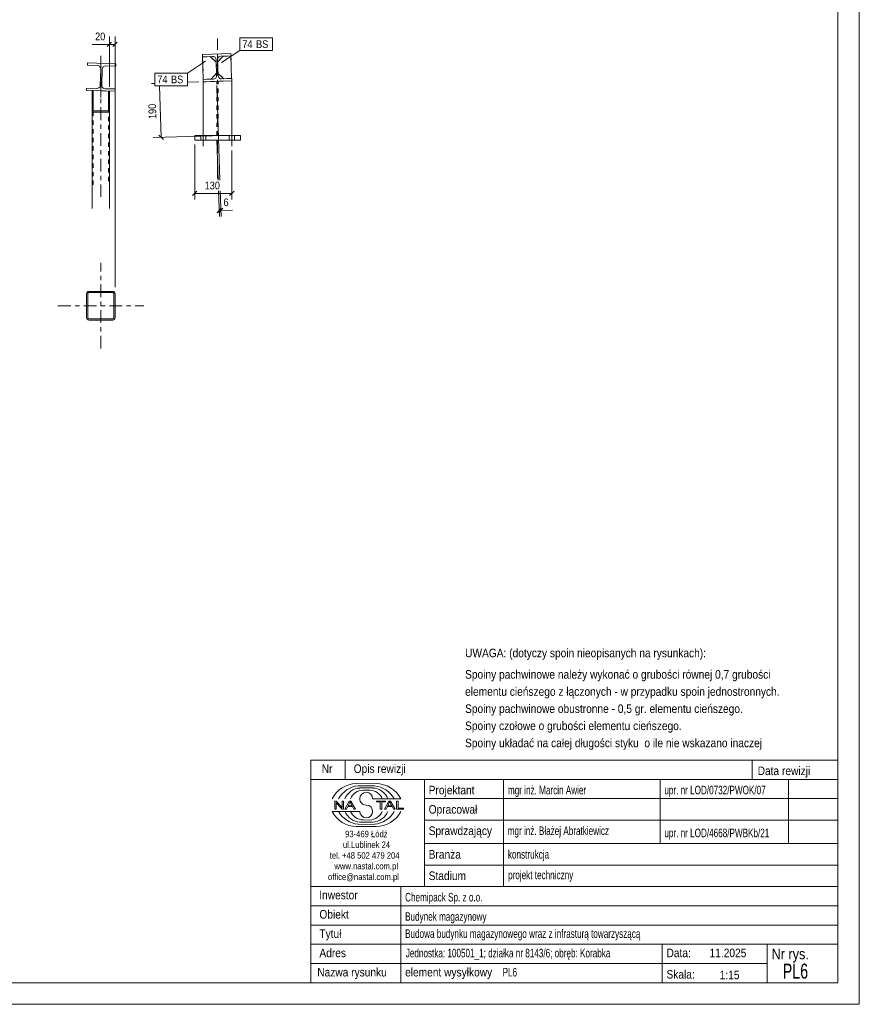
# Model space of a CAD drawing. Header units: millimetres. Extents: x 0 to 914, y 0 to 420.
# Tile 10 of 11: x 718 to 914, y 0 to 230. Entities that reach past the tile are written whole.
import ezdxf

# ---------------------------------------------------------------- set-up
doc = ezdxf.new("R2010")
doc.units = ezdxf.units.MM
for name, pattern in [('XKITLINE00', [0]), ('XKITLINE01', [4, 1, -1, 1, -1]), ('XKITLINE03', [6, 3, -1, 1, -1])]:
    doc.linetypes.add(name, pattern=pattern)
for name, color, linetype, lineweight in [('Arkusz rysunku', 3, 'Continuous', 0), ('Element', 2, 'Continuous', 0), ('Inny typ obiektu', 7, 'Continuous', 0), ('Wymiar', 4, 'Continuous', 0), ('Znak elementu', 2, 'Continuous', 0), ('Śruba', 3, 'Continuous', 0)]:
    doc.layers.add(name, color=color, linetype=linetype, lineweight=lineweight)
doc.styles.add('ARIAL', font='ARIAL.TTF')

msp = doc.modelspace()

# ---------------------------------------------------------------- linework, layer by layer
at = {"layer": 'Arkusz rysunku', "linetype": 'XKITLINE00', "lineweight": 0}
for p, q in [((914, 0), (914, 420)), ((909, 5), (909, 415)), ((5, 5), (909, 5)), ((0, 0), (914, 0))]:
    msp.add_line(p, q, dxfattribs=at)
at = {"layer": 'Element', "linetype": 'XKITLINE03', "lineweight": 0}
for p, q in [((764.22, 192.76), (764.22, 225.41)), ((736.99, 211.64), (736.99, 221.35)), ((736.99, 221.35), (736.99, 188.49)), ((764.12, 218.61), (764.12, 218.61)), ((737.09, 216.4), (737.09, 216.4)), ((736.99, 153.04), (736.99, 173.04)), ((726.99, 163.04), (746.99, 163.04))]:
    msp.add_line(p, q, dxfattribs=at)
at = {"layer": 'Element', "linetype": 'XKITLINE00', "lineweight": 0}
for p, q in [((760.69, 221.71), (767.36, 221.92)), ((760.69, 221.71), (767.36, 221.92)), ((760.71, 221.17), (760.69, 221.71)), ((760.71, 221.17), (760.69, 221.71)), ((763.07, 221.25), (760.71, 221.17)), ((763.07, 221.25), (760.71, 221.17)), ((760.74, 221.14), (762.54, 221.2)), ((760.74, 221.14), (760.91, 215.88)), ((762.54, 221.2), (763.92, 219.91)), ((763.07, 221.25), (763.38, 221.2)), ((763.07, 221.25), (763.38, 221.2)), ((763.83, 220.78), (763.9, 220.47)), ((763.83, 220.78), (763.9, 220.47)), ((764.23, 220.48), (764.28, 220.79)), ((764.23, 220.48), (764.28, 220.79)), ((764.25, 219.92), (765.54, 221.29)), ((764.7, 221.24), (765.01, 221.31)), ((764.7, 221.24), (765.01, 221.31)), ((767.37, 221.38), (765.01, 221.31)), ((767.37, 221.38), (765.01, 221.31)), ((765.54, 221.29), (767.34, 221.35)), ((767.34, 221.35), (767.5, 216.08)), ((767.36, 221.92), (767.37, 221.38)), ((767.36, 221.92), (767.37, 221.38)), ((733.84, 219.17), (733.86, 219.7)), ((733.84, 219.17), (733.86, 219.7)), ((736.21, 219.09), (733.84, 219.17)), ((736.21, 219.09), (733.84, 219.17)), ((733.86, 219.7), (740.52, 219.49)), ((733.86, 219.7), (740.52, 219.49)), ((736.21, 219.09), (736.51, 219.02)), ((736.21, 219.09), (736.51, 219.02)), ((736.93, 218.58), (736.98, 218.27)), ((736.93, 218.58), (736.98, 218.27)), ((737.32, 218.26), (737.39, 218.56)), ((737.32, 218.26), (737.39, 218.56)), ((737.83, 218.98), (738.14, 219.03)), ((737.83, 218.98), (738.14, 219.03)), ((740.51, 218.96), (738.14, 219.03)), ((740.51, 218.96), (738.14, 219.03)), ((740.52, 219.49), (740.51, 218.96)), ((740.52, 219.49), (740.51, 218.96)), ((764.02, 216.74), (763.9, 220.47)), ((764.02, 216.74), (763.9, 220.47)), ((764.35, 216.75), (764.23, 220.48)), ((764.35, 216.75), (764.23, 220.48)), ((736.87, 214.54), (736.98, 218.27)), ((736.87, 214.54), (736.98, 218.27)), ((737.2, 214.53), (737.32, 218.26)), ((737.2, 214.53), (737.32, 218.26)), ((762.71, 215.93), (764, 217.31)), ((764.02, 216.74), (763.96, 216.43)), ((764.02, 216.74), (763.96, 216.43)), ((765.71, 216.03), (764.33, 217.32)), ((764.42, 216.45), (764.35, 216.75)), ((764.42, 216.45), (764.35, 216.75)), ((765.17, 215.98), (764.87, 216.03)), ((765.17, 215.98), (764.87, 216.03)), ((765.17, 215.98), (767.54, 216.05)), ((765.17, 215.98), (767.54, 216.05)), ((767.5, 216.08), (765.71, 216.03)), ((767.54, 216.05), (767.56, 215.52)), ((767.54, 216.05), (767.56, 215.52)), ((733.66, 213.3), (733.68, 213.84)), ((733.66, 213.3), (733.68, 213.84)), ((733.68, 213.84), (736.04, 213.76)), ((733.68, 213.84), (736.04, 213.76)), ((736.35, 213.81), (736.04, 213.76)), ((736.35, 213.81), (736.04, 213.76)), ((736.87, 214.54), (736.8, 214.23)), ((736.87, 214.54), (736.8, 214.23)), ((737.25, 214.22), (737.2, 214.53)), ((737.25, 214.22), (737.2, 214.53)), ((737.97, 213.7), (737.67, 213.77)), ((737.97, 213.7), (737.67, 213.77)), ((760.88, 215.84), (763.24, 215.92)), ((760.88, 215.84), (763.24, 215.92)), ((760.89, 215.31), (760.88, 215.84)), ((760.89, 215.31), (760.88, 215.84)), ((767.56, 215.52), (760.89, 215.31)), ((767.56, 215.52), (760.89, 215.31)), ((760.89, 215.31), (760.89, 215.31)), ((760.89, 215.31), (760.89, 202.76)), ((760.91, 215.88), (762.71, 215.93)), ((763.55, 215.99), (763.24, 215.92)), ((763.55, 215.99), (763.24, 215.92)), ((767.56, 215.52), (767.56, 215.52)), ((767.56, 202.76), (767.56, 215.52)), ((740.32, 213.09), (733.66, 213.3)), ((740.32, 213.09), (733.66, 213.3)), ((734.99, 208.88), (734.99, 213.26)), ((734.99, 213.26), (735.19, 213.26)), ((734.99, 208.88), (734.99, 213.26)), ((734.99, 213.26), (735.19, 213.26)), ((735.19, 213.26), (735.19, 208.88)), ((735.19, 208.88), (735.19, 213.26)), ((737.97, 213.7), (740.34, 213.63)), ((737.97, 213.7), (740.34, 213.63)), ((738.79, 213.14), (738.79, 208.88)), ((738.79, 213.14), (738.99, 213.14)), ((738.99, 213.14), (738.79, 213.14)), ((738.79, 208.88), (738.79, 213.14)), ((738.99, 208.88), (738.99, 213.14)), ((738.99, 208.88), (738.99, 213.14)), ((740.34, 213.63), (740.32, 213.09)), ((740.34, 213.63), (740.32, 213.09)), ((734.99, 208.88), (735.02, 208.61)), ((734.99, 208.88), (735.02, 208.61)), ((734.99, 208.88), (734.99, 185.72)), ((735.21, 208.75), (735.19, 208.88)), ((735.21, 208.75), (735.19, 208.88)), ((735.25, 208.63), (735.21, 208.75)), ((735.25, 208.63), (735.21, 208.75)), ((735.24, 208.24), (735.39, 208.19)), ((735.24, 208.24), (735.39, 208.19)), ((735.31, 208.56), (735.25, 208.63)), ((735.31, 208.56), (735.25, 208.63)), ((735.39, 208.53), (735.31, 208.56)), ((735.39, 208.53), (735.31, 208.56)), ((735.39, 208.53), (738.59, 208.53)), ((735.39, 208.53), (738.59, 208.53)), ((735.39, 208.19), (738.59, 208.19)), ((735.39, 208.19), (738.59, 208.19)), ((738.67, 208.56), (738.59, 208.53)), ((738.67, 208.56), (738.59, 208.53)), ((738.59, 208.19), (738.74, 208.24)), ((738.59, 208.19), (738.74, 208.24)), ((738.73, 208.63), (738.67, 208.56)), ((738.73, 208.63), (738.67, 208.56)), ((738.78, 208.75), (738.73, 208.63)), ((738.78, 208.75), (738.73, 208.63)), ((738.79, 208.88), (738.78, 208.75)), ((738.79, 208.88), (738.78, 208.75)), ((738.96, 208.61), (738.99, 208.88)), ((738.96, 208.61), (738.99, 208.88)), ((738.99, 208.88), (738.99, 185.72)), ((769.56, 202.76), (758.89, 202.76)), ((758.89, 202.76), (758.89, 201.7)), ((769.56, 201.7), (769.56, 202.76)), ((758.89, 201.7), (769.56, 201.7)), ((733.7, 166.04), (733.66, 165.84)), ((733.7, 166.04), (733.66, 165.84)), ((733.66, 160.24), (733.66, 165.84)), ((733.66, 160.24), (733.66, 165.84)), ((733.93, 165.84), (733.95, 165.94)), ((733.93, 165.84), (733.95, 165.94)), ((733.93, 160.24), (733.93, 165.84)), ((733.93, 160.24), (733.93, 165.84)), ((733.95, 165.94), (734.01, 166.03)), ((733.95, 165.94), (734.01, 166.03)), ((734.19, 166.37), (733.99, 166.33)), ((734.19, 166.37), (733.99, 166.33)), ((734.01, 166.03), (734.09, 166.08)), ((734.01, 166.03), (734.09, 166.08)), ((734.09, 166.08), (734.19, 166.1)), ((734.09, 166.08), (734.19, 166.1)), ((734.19, 166.37), (739.79, 166.37)), ((734.19, 166.37), (739.79, 166.37)), ((734.19, 166.1), (739.79, 166.1)), ((734.19, 166.1), (739.79, 166.1)), ((740, 166.33), (739.79, 166.37)), ((740, 166.33), (739.79, 166.37)), ((739.79, 166.1), (739.9, 166.08)), ((739.79, 166.1), (739.9, 166.08)), ((739.9, 166.08), (739.98, 166.03)), ((739.9, 166.08), (739.98, 166.03)), ((739.98, 166.03), (740.04, 165.94)), ((739.98, 166.03), (740.04, 165.94)), ((740.04, 165.94), (740.06, 165.84)), ((740.04, 165.94), (740.06, 165.84)), ((740.06, 160.24), (740.06, 165.84)), ((740.06, 160.24), (740.06, 165.84)), ((740.33, 165.84), (740.29, 166.04)), ((740.33, 165.84), (740.29, 166.04)), ((740.33, 160.24), (740.33, 165.84)), ((740.33, 160.24), (740.33, 165.84)), ((733.66, 160.24), (733.7, 160.03)), ((733.66, 160.24), (733.7, 160.03)), ((733.95, 160.13), (733.93, 160.24)), ((733.95, 160.13), (733.93, 160.24)), ((734.01, 160.05), (733.95, 160.13)), ((734.01, 160.05), (733.95, 160.13)), ((733.99, 159.74), (734.19, 159.7)), ((733.99, 159.74), (734.19, 159.7)), ((734.09, 159.99), (734.01, 160.05)), ((734.09, 159.99), (734.01, 160.05)), ((734.19, 159.97), (734.09, 159.99)), ((734.19, 159.97), (734.09, 159.99)), ((734.19, 159.97), (739.79, 159.97)), ((734.19, 159.97), (739.79, 159.97)), ((734.19, 159.7), (739.79, 159.7)), ((734.19, 159.7), (739.79, 159.7)), ((739.9, 159.99), (739.79, 159.97)), ((739.9, 159.99), (739.79, 159.97)), ((739.79, 159.7), (740, 159.74)), ((739.79, 159.7), (740, 159.74)), ((739.98, 160.05), (739.9, 159.99)), ((739.98, 160.05), (739.9, 159.99)), ((740.04, 160.13), (739.98, 160.05)), ((740.04, 160.13), (739.98, 160.05)), ((740.06, 160.24), (740.04, 160.13)), ((740.06, 160.24), (740.04, 160.13)), ((740.29, 160.03), (740.33, 160.24)), ((740.29, 160.03), (740.33, 160.24))]:
    msp.add_line(p, q, dxfattribs=at)
at = {"layer": 'Element', "linetype": 'XKITLINE01', "lineweight": 0}
for p, q in [((760.74, 221.14), (762.54, 221.2)), ((760.91, 215.88), (760.74, 221.14)), ((762.54, 221.2), (763.92, 219.91)), ((764.25, 219.92), (765.54, 221.29)), ((765.54, 221.29), (767.34, 221.35)), ((767.34, 221.35), (767.5, 216.08)), ((763.92, 219.91), (764, 217.31)), ((763.92, 219.91), (764, 217.31)), ((764.33, 217.32), (764.25, 219.92)), ((764.33, 217.32), (764.25, 219.92)), ((764, 217.31), (762.71, 215.93)), ((765.71, 216.03), (764.33, 217.32)), ((767.5, 216.08), (765.71, 216.03)), ((767.56, 215.52), (760.89, 215.31)), ((762.71, 215.93), (760.91, 215.88)), ((764.06, 202.76), (764.06, 215.41)), ((764.39, 202.76), (764.39, 215.42)), ((734.99, 213.26), (738.99, 213.14)), ((734.99, 213.26), (734.99, 208.88)), ((735.19, 213.26), (738.79, 213.14)), ((735.19, 191.25), (735.19, 213.26)), ((738.79, 213.14), (738.79, 191.25)), ((738.99, 213.14), (738.99, 208.88)), ((767.56, 202.76), (760.89, 202.76))]:
    msp.add_line(p, q, dxfattribs=at)
at = {"layer": 'Element', "linetype": 'XKITLINE00', "lineweight": 0}
for centre, radius, start, end in [((763.1, 220.45), 0.8, 24.2982, 69.2982), ((763.1, 220.45), 0.8, 24.2982, 69.2982), ((765.03, 220.51), 0.8, 114.2982, 159.2982), ((765.03, 220.51), 0.8, 114.2982, 159.2982), ((736.18, 218.29), 0.8, 20.7018, 65.7018), ((736.18, 218.29), 0.8, 20.7018, 65.7018), ((738.12, 218.23), 0.8, 110.7018, 155.7018), ((738.12, 218.23), 0.8, 110.7018, 155.7018), ((763.22, 216.72), 0.8, 294.2982, 339.2982), ((763.22, 216.72), 0.8, 294.2982, 339.2982), ((765.15, 216.78), 0.8, 204.2982, 249.2982), ((765.15, 216.78), 0.8, 204.2982, 249.2982), ((736.07, 214.56), 0.8, 290.7018, 335.7018), ((736.07, 214.56), 0.8, 290.7018, 335.7018), ((738, 214.5), 0.8, 200.7018, 245.7018), ((738, 214.5), 0.8, 200.7018, 245.7018), ((735.65, 208.73), 0.639, 190.3091, 229.8271), ((735.65, 208.73), 0.639, 190.3091, 229.8271), ((738.33, 208.73), 0.639, 310.1722, 349.6901), ((738.33, 208.73), 0.639, 310.1722, 349.6901), ((734.19, 165.84), 0.533, 112.5, 157.5), ((734.19, 165.84), 0.533, 112.5, 157.5), ((739.79, 165.84), 0.533, 22.5, 67.5), ((739.79, 165.84), 0.533, 22.5, 67.5), ((734.19, 160.24), 0.533, 202.5, 247.5), ((734.19, 160.24), 0.533, 202.5, 247.5), ((739.79, 160.24), 0.533, 292.5, 337.5), ((739.79, 160.24), 0.533, 292.5, 337.5)]:
    msp.add_arc(centre, radius, start, end, dxfattribs=at)
at = {"layer": 'Inny typ obiektu', "linetype": 'XKITLINE00', "lineweight": 0}
for p, q in [((786, 57), (786, 52.5)), ((786, 57), (909, 57)), ((794, 57), (794, 52.5)), ((889, 57), (889, 52.5)), ((909, 57), (909, 52.5)), ((909, 52.5), (786, 52.5)), ((786, 5), (786, 52.5)), ((786, 52.5), (909, 52.5)), ((796.62, 51.49), (801.23, 51.5)), ((797.07, 50.99), (800.86, 51)), ((812.5, 52.5), (812.5, 27.5)), ((831, 27.5), (831, 52.5)), ((867.5, 52.5), (867.5, 37.5)), ((897.5, 52.5), (897.5, 37.5)), ((909, 52.5), (909, 5)), ((797.46, 50.49), (800.45, 50.49)), ((798.2, 49.98), (799.73, 49.99)), ((791.93, 47.44), (791.57, 47.44)), ((791.57, 47.44), (791.57, 45.56)), ((791.9, 47.04), (793.29, 45.56)), ((791.9, 45.56), (791.9, 47.04)), ((793.31, 45.96), (791.93, 47.44)), ((793.65, 47.44), (793.31, 47.44)), ((793.31, 47.44), (793.31, 45.96)), ((793.65, 45.56), (793.65, 47.44)), ((794.96, 47.44), (793.94, 45.56)), ((794.31, 45.56), (794.61, 46.13)), ((794.61, 46.13), (795.71, 46.13)), ((794.71, 46.33), (795.14, 47.24)), ((795.6, 46.33), (794.71, 46.33)), ((795.33, 47.44), (794.96, 47.44)), ((795.14, 47.24), (795.6, 46.33)), ((796.41, 45.56), (795.33, 47.44)), ((795.71, 46.13), (796.02, 45.56)), ((800.42, 47.99), (806.98, 47.99)), ((803.43, 47.44), (801.34, 47.44)), ((801.34, 47.44), (801.34, 47.22)), ((801.34, 47.22), (802.21, 47.22)), ((802.21, 47.22), (802.21, 45.56)), ((802.56, 45.56), (802.56, 47.22)), ((802.56, 47.22), (803.43, 47.22)), ((804.21, 47.44), (803.2, 45.56)), ((803.43, 47.22), (803.43, 47.44)), ((803.57, 45.56), (803.86, 46.13)), ((803.86, 46.13), (804.96, 46.13)), ((803.96, 46.33), (804.39, 47.24)), ((804.86, 46.33), (803.96, 46.33)), ((804.59, 47.44), (804.21, 47.44)), ((804.4, 47.24), (804.39, 47.24)), ((804.4, 47.24), (804.86, 46.33)), ((805.67, 45.56), (804.59, 47.44)), ((804.96, 46.13), (805.27, 45.56)), ((806.36, 47.44), (806.01, 47.44)), ((806.01, 47.44), (806.01, 45.56)), ((806.36, 45.78), (806.36, 47.44)), ((812.5, 48), (909, 48)), ((797.43, 45.01), (791, 45.01)), ((791.57, 45.56), (791.9, 45.56)), ((793.29, 45.56), (793.65, 45.56)), ((793.94, 45.56), (794.31, 45.56)), ((796.02, 45.56), (796.41, 45.56)), ((802.21, 45.56), (802.56, 45.56)), ((803.2, 45.56), (803.57, 45.56)), ((805.27, 45.56), (805.67, 45.56)), ((806.01, 45.56), (807.66, 45.56)), ((807.66, 45.78), (806.36, 45.78)), ((807.66, 45.56), (807.66, 45.78)), ((796.62, 41.51), (801.23, 41.5)), ((797.07, 42.01), (800.86, 42)), ((797.46, 42.51), (800.45, 42.51)), ((798.2, 43.02), (799.73, 43.01)), ((812.5, 43), (909, 43)), ((812.5, 37.5), (909, 37.5)), ((812.5, 32.5), (909, 32.5)), ((786, 27.5), (909, 27.5)), ((807, 5), (807, 27.5)), ((786, 23), (909, 23)), ((786, 18.5), (909, 18.5)), ((786, 14), (909, 14)), ((868, 5), (868, 14)), ((892.5, 5), (892.5, 14)), ((786, 9.5), (892.5, 9.5)), ((786, 5), (909, 5))]:
    msp.add_line(p, q, dxfattribs=at)
for centre, radius, start, end in [((796.72, 45.08), 6.42, 90.8317, 153.0136), ((797.67, 45), 6.02, 95.7347, 150.2266), ((800.24, 44.98), 6.04, 29.8256, 84.1252), ((801.25, 45.07), 6.43, 27.0191, 90.199), ((797.7, 46.42), 4.07, 93.3428, 157.3393), ((798.33, 46.6), 3.38, 92.229, 155.8008), ((798.92, 47.99), 1.49, 0.0741, 179.9259), ((799.59, 46.6), 3.39, 24.2351, 87.5913), ((800.22, 46.41), 4.08, 22.7023, 86.7527), ((798.92, 47.99), 1.49, 179.9259, 270), ((798.92, 45), 1.49, 0.0741, 90), ((796.72, 47.92), 6.42, 206.9864, 269.1683), ((797.67, 48), 6.02, 209.7734, 264.2653), ((797.7, 46.58), 4.07, 202.6607, 266.6572), ((798.33, 46.4), 3.38, 204.1992, 267.771), ((798.92, 45.01), 1.49, 180.0741, 359.9259), ((799.59, 46.4), 3.39, 272.4087, 335.7649), ((800.22, 46.59), 4.08, 273.2473, 337.2977), ((800.24, 48.02), 6.04, 275.8748, 330.1744), ((801.25, 47.93), 6.43, 269.801, 332.9809)]:
    msp.add_arc(centre, radius, start, end, dxfattribs=at)
at = {"layer": 'Wymiar', "linetype": 'XKITLINE00', "lineweight": 0}
for p, q in [((738.99, 214.14), (738.99, 225.9)), ((740.33, 167.37), (740.33, 225.9)), ((738.99, 224.04), (734.97, 224.04)), ((738.99, 224.04), (734.97, 224.04)), ((739.5, 224.55), (738.48, 223.53)), ((738.99, 224.04), (740.33, 224.04)), ((740.84, 224.55), (739.82, 223.53)), ((749.56, 214.95), (748.79, 214.93)), ((751.05, 202.35), (750.67, 214.36)), ((759.89, 215.28), (757.18, 215.19)), ((764.09, 214.41), (764.78, 192.37)), ((763.06, 202.73), (749.19, 202.3)), ((750.53, 202.85), (751.58, 201.86)), ((758.89, 200.7), (758.89, 187.81)), ((764.09, 201.76), (764.38, 192.37)), ((767.56, 199.3), (767.56, 187.81)), ((759.4, 189.76), (758.38, 188.74)), ((758.89, 189.25), (767.56, 189.25)), ((764.46, 189.85), (764.65, 183.84)), ((764.86, 189.85), (765.05, 183.85)), ((768.07, 189.76), (767.05, 188.74)), ((765.1, 185.8), (764.11, 184.75)), ((765.5, 185.81), (764.51, 184.76)), ((764.61, 185.27), (765, 185.29)), ((765, 185.29), (767.69, 185.37)), ((765, 185.29), (767.69, 185.37))]:
    msp.add_line(p, q, dxfattribs=at)
at = {"layer": 'Znak elementu', "linetype": 'XKITLINE00', "lineweight": 0}
for p, q in [((769.41, 225.59), (777.03, 225.59)), ((769.41, 222.59), (769.41, 225.59)), ((777.03, 222.59), (777.03, 225.59)), ((765.17, 219.85), (769.41, 222.59)), ((769.41, 222.59), (777.03, 222.59)), ((761.42, 220.1), (757.18, 217.36)), ((749.56, 217.36), (757.18, 217.36)), ((749.56, 214.36), (749.56, 217.36)), ((757.18, 214.36), (757.18, 217.36)), ((749.56, 214.36), (757.18, 214.36))]:
    msp.add_line(p, q, dxfattribs=at)
at = {"layer": 'Śruba', "linetype": 'XKITLINE00', "lineweight": 0}
for p, q in [((760.29, 201.7), (760.29, 202.76)), ((760.89, 200.3), (760.89, 204.16)), ((761.49, 201.7), (761.49, 202.76)), ((766.96, 201.7), (766.96, 202.76)), ((767.56, 200.3), (767.56, 204.16)), ((768.16, 201.7), (768.16, 202.76))]:
    msp.add_line(p, q, dxfattribs=at)

# ---------------------------------------------------------------- texts
at = {"layer": 'Inny typ obiektu', "style": 'ARIAL'}
for s, height, width, p in [('UWAGA: (dotyczy spoin nieopisanych na rysunkach):', 2, 0.85, (822, 81)), ('Spoiny pachwinowe należy wykonać o grubości równej 0,7 grubości', 2, 0.85, (822, 76)), ('elementu cieńszego z łączonych - w przypadku spoin jednostronnych.', 2, 0.85, (822, 72)), ('Spoiny pachwinowe obustronne - 0,5 gr. elementu cieńszego.', 2, 0.85, (822, 68)), ('Spoiny czołowe o grubości elementu cieńszego.', 2, 0.85, (822, 64)), ('Spoiny układać na całej długości styku  o ile nie wskazano inaczej', 2, 0.85, (822, 60)), ('Nr', 2, 0.85, (788.54, 54)), ('Opis rewizji', 2, 0.85, (796, 54)), ('Data rewizji', 2, 0.85, (890.28, 53.5)), ('Projektant', 2, 0.85, (813.5, 49)), ('mgr inż. Marcin Awier', 2, 0.68, (832, 49)), ('upr. nr LOD/0732/PWOK/07', 2, 0.68, (868.5, 49)), ('Opracował', 2, 0.85, (813.5, 44.5)), ('Sprawdzający', 2, 0.85, (813.5, 39.5)), ('mgr inż. Błażej Abratkiewicz', 2, 0.68, (831.94, 39.5)), ('93-469 Łódź', 1.5, 0.85, (794, 39)), ('upr. nr LOD/4668/PWBKb/21', 2, 0.68, (868.5, 39)), ('ul.Lublinek 24', 1.5, 0.85, (793.5, 36.5)), ('tel. +48 502 479 204', 1.5, 0.85, (790.41, 34)), ('Branża', 2, 0.85, (813.5, 34)), ('konstrukcja', 2, 0.68, (832, 34)), ('www.nastal.com.pl', 1.5, 0.85, (791.5, 31.5)), ('office@nastal.com.pl', 1.5, 0.85, (790, 29)), ('Stadium', 2, 0.85, (813.5, 29)), ('projekt techniczny', 2, 0.68, (832.04, 29.19)), ('Inwestor', 2, 0.85, (787.96, 24.5)), ('Chemipack Sp. z o.o.', 2, 0.68, (808, 24)), ('Obiekt', 2, 0.85, (788, 20)), ('Budynek magazynowy', 2, 0.68, (808, 19.5)), ('Tytuł', 2, 0.85, (788, 15.5)), ('Budowa budynku magazynowego wraz z infrasturą towarzyszącą', 2, 0.68, (808, 15.5)), ('Adres', 2, 0.85, (788, 11)), ('Jednostka: 100501_1; działka nr 8143/6; obręb: Korabka', 2, 0.68, (808.16, 10.96)), ('Data:', 2, 0.85, (869, 11)), ('11.2025', 2, 0.85, (879.06, 11)), ('Nr rys.', 2.5, 0.85, (893.5, 10.5)), ('PL6', 3.5, 0.68, (896.14, 6)), ('Nazwa rysunku', 2, 0.85, (787.5, 6.5)), ('element wysyłkowy', 2, 0.85, (808, 6.5)), ('PL6', 2, 0.68, (830.75, 6.5)), ('Skala:', 2, 0.85, (869, 6)), ('1:15', 2, 0.85, (881.42, 5.85))]:
    msp.add_text(s, height=height, dxfattribs=dict(at, width=width)).set_placement(p)
at = {"layer": 'Wymiar', "style": 'ARIAL', "width": 0.85}
for s, p in [('20', (735.65, 225)), ('130', (761.22, 190.21))]:
    msp.add_text(s, height=1.8, dxfattribs=at).set_placement(p)
for s, rotation, p in [('190', 91.7993, (749.96, 206.64)), ('6', 1.7991, (765.65, 186.27))]:
    msp.add_text(s, height=1.8, rotation=rotation, dxfattribs=at).set_placement(p)
at = {"layer": 'Znak elementu', "style": 'ARIAL', "width": 0.85}
for s, p in [('74', (770.01, 223.19)), ('BS', (773.22, 223.19)), ('74', (750.16, 214.96)), ('BS', (753.37, 214.96))]:
    msp.add_text(s, height=1.8, dxfattribs=at).set_placement(p)

doc.saveas('drawing.dxf')
